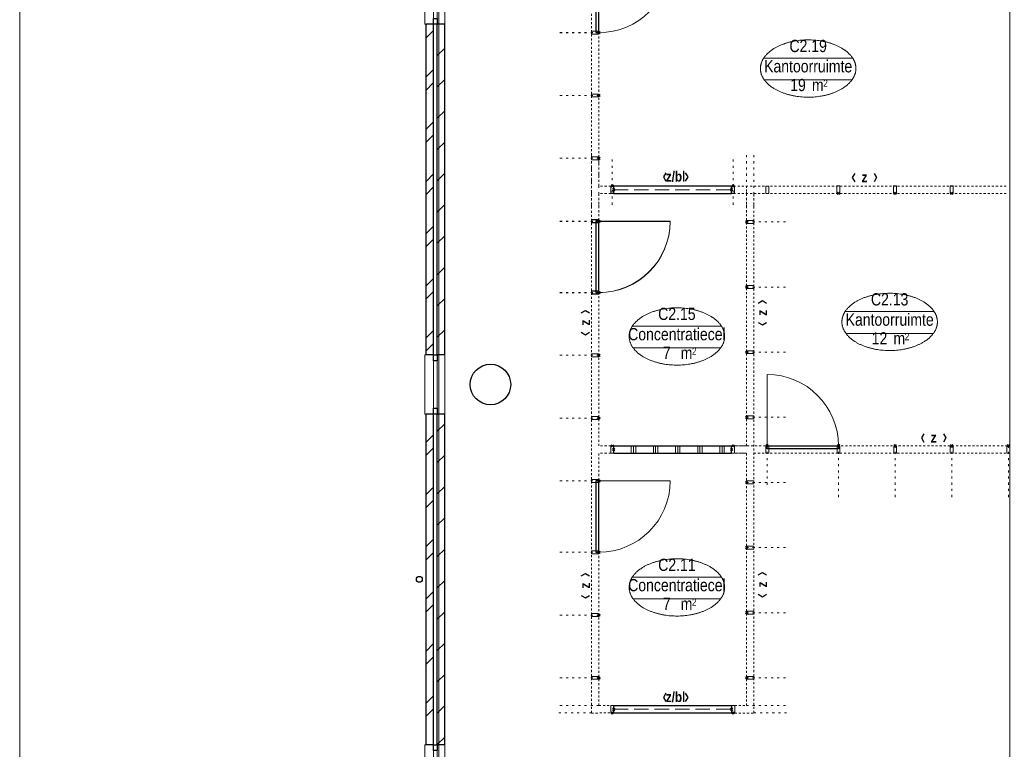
# Model space of a CAD drawing. Header units: millimetres. Extents: x -75976 to 232306, y 42824 to 140527.
# Tile 79 of 199: x 153002 to 166346, y 96248 to 106133. Entities that reach past the tile are written whole.
import ezdxf
from ezdxf.enums import TextEntityAlignment as Align

# ---------------------------------------------------------------- set-up
doc = ezdxf.new("R2010")
doc.units = ezdxf.units.MM
doc.header["$LTSCALE"] = 400
doc.header["$PDMODE"] = 3
doc.header["$PDSIZE"] = 15
for name, pattern in [('STYLE_02', [0.694427, 0.486069, -0.208359]), ('STYLE_05', [0.208282, 0.069427, -0.138855]), ('STYLE_06', [1.041641, 0.625, -0.208282, 0.069427, -0.138931]), ('STYLE_21', [0.138889, 0.069444, -0.069444])]:
    doc.linetypes.add(name, pattern=pattern)
for name, color, linetype, lineweight in [('Buitenkozijnen', 140, 'Continuous', 15), ('Interieur-deur', 43, 'Continuous', 9), ('Interieur-scheidingswand-horizontaal', 5, 'Continuous', 25), ('Interieur-systeemwand glas', 140, 'STYLE_21', 15), ('Kozijnmerken', 43, 'Continuous', 9), ('Lijn-stramien', 5, 'STYLE_06', 9), ('mat-baksteen', 5, 'Continuous', 25), ('mat-beton (ihwg)', 5, 'Continuous', 25), ('mat-kalkzandsteen', 5, 'Continuous', 25), ('None', 7, 'Continuous', 9), ('Ruimtenummers', 5, 'Continuous', 25)]:
    doc.layers.add(name, color=color, linetype=linetype, lineweight=lineweight)
doc.styles.add('Arial Narrow', font='ARIALN.TTF', dxfattribs={"height": 222.25})
doc.styles.add('Arial Narrow (bold)', font='ARIALNB.TTF', dxfattribs={"height": 172.861111})

# ---------------------------------------------------------------- blocks, each defined once
blk = doc.blocks.new('*U162')
at = {"layer": 'Interieur-systeemwand glas', "lineweight": 15}
for p, q in [((-8677.941, 17749), (-8838.941, 17749)), ((-8677.941, 17649), (-8838.941, 17649))]:
    blk.add_line(p, q, dxfattribs=at)
blk = doc.blocks.new('*U163')
at = {"layer": 'Interieur-systeemwand glas', "lineweight": 15}
for p, q in [((-8939, 10609), (-8939, 24789)), ((-8839, 17749), (-8839, 24689)), ((-8839, 14229), (-8839, 17649)), ((-8839, 10709), (-8839, 14129))]:
    blk.add_line(p, q, dxfattribs=at)
blk = doc.blocks.new('*U166')
at = {"layer": 'Interieur-systeemwand glas', "lineweight": 15}
for p, q in [((-6999, 10709), (-6839, 10709)), ((-6999, 10609), (-6739, 10609))]:
    blk.add_line(p, q, dxfattribs=at)
blk = doc.blocks.new('*U167')
at = {"layer": 'Interieur-systeemwand glas', "lineweight": 15}
for p, q in [((-3319, 17749), (-7000, 17749)), ((-3319, 17649), (-7000, 17649))]:
    blk.add_line(p, q, dxfattribs=at)
blk = doc.blocks.new('*U168')
at = {"layer": 'Interieur-systeemwand glas', "lineweight": 15}
for p, q in [((-6838.941, 14229), (-7039.941, 14229)), ((-6838.941, 14129), (-7039.941, 14129))]:
    blk.add_line(p, q, dxfattribs=at)
blk = doc.blocks.new('*U170')
at = {"layer": 'Interieur-deur', "color": 140, "linetype": 'Continuous', "lineweight": 15}
blk.add_line((-7875, 17270), (-8839, 17270), dxfattribs=at)
at = {"layer": 'Interieur-deur', "color": 92, "linetype": 'Continuous', "lineweight": 25}
blk.add_lwpolyline([(-8839, 16304), (-8839, 17270), (-8879, 17270), (-8879, 16304)], close=True, dxfattribs=at)
at = {"layer": 'Interieur-deur', "color": 140, "linetype": 'Continuous', "lineweight": 15}
blk.add_arc((-8839, 17270), 966, 270, 0, dxfattribs=at)
at = {"layer": 'Interieur-systeemwand glas', "color": 43, "linetype": 'Continuous', "lineweight": 9}
for points in [[(-8839, 17250), (-8839, 17290), (-8939, 17290), (-8939, 17250)], [(-8839, 16284), (-8839, 16324), (-8939, 16324), (-8939, 16284)]]:
    blk.add_lwpolyline(points, close=True, dxfattribs=at)
at = {"layer": 'Lijn-stramien', "color": 8, "linetype": 'STYLE_05', "lineweight": 5}
for p, q in [((-8839, 17270), (-9415, 17270)), ((-8839, 16304), (-9415, 16304))]:
    blk.add_line(p, q, dxfattribs=at)
at = {"layer": 'None', "linetype": 'Continuous', "lineweight": 5}
for p in [(-8839, 17270), (-8839, 16304)]:
    blk.add_point(p, dxfattribs=at)
blk = doc.blocks.new('*U173')
at = {"layer": 'Interieur-systeemwand glas', "color": 43, "linetype": 'Continuous', "lineweight": 9}
for points in [[(-8938.941, 18144.5), (-8838.941, 18144.5), (-8838.941, 18104.5), (-8938.941, 18104.5)], [(-8637.941, 17749), (-8637.941, 17649), (-8677.941, 17649), (-8677.941, 17749)], [(-8938.941, 17293.5), (-8838.941, 17293.5), (-8838.941, 17253.5), (-8938.941, 17253.5)]]:
    blk.add_lwpolyline(points, close=True, dxfattribs=at)
at = {"layer": 'Interieur-systeemwand glas', "color": 43, "linetype": 'Continuous', "lineweight": 15}
for p in [(-8838.941, 18124.5), (-8657.941, 17749), (-8838.941, 17273.5), (-8838.941, 17273.5)]:
    blk.add_point(p, dxfattribs=at)
at = {"layer": 'Lijn-stramien', "color": 8, "linetype": 'STYLE_05', "lineweight": 5}
for p, q in [((-8838.941, 18124.5), (-9414.941, 18124.5)), ((-8838.941, 17273.5), (-9414.941, 17273.5)), ((-8838.941, 17273.5), (-9414.941, 17273.5))]:
    blk.add_line(p, q, dxfattribs=at)
at = {"layer": 'None', "linetype": 'Continuous', "lineweight": 5}
blk.add_point((-8637.941, 17699), dxfattribs=at)
blk = doc.blocks.new('*U174')
at = {"layer": 'Interieur-deur', "color": 140, "linetype": 'Continuous', "lineweight": 15}
blk.add_line((-7875, 20793), (-8839, 20793), dxfattribs=at)
at = {"layer": 'Interieur-deur', "color": 92, "linetype": 'Continuous', "lineweight": 25}
blk.add_lwpolyline([(-8839, 19827), (-8839, 20793), (-8879, 20793), (-8879, 19827)], close=True, dxfattribs=at)
at = {"layer": 'Interieur-deur', "color": 140, "linetype": 'Continuous', "lineweight": 15}
blk.add_arc((-8839, 20793), 966, 270, 0, dxfattribs=at)
at = {"layer": 'Interieur-systeemwand glas', "color": 43, "linetype": 'Continuous', "lineweight": 9}
for points in [[(-8839, 20773), (-8839, 20813), (-8939, 20813), (-8939, 20773)], [(-8839, 19807), (-8839, 19847), (-8939, 19847), (-8939, 19807)]]:
    blk.add_lwpolyline(points, close=True, dxfattribs=at)
at = {"layer": 'Lijn-stramien', "color": 8, "linetype": 'STYLE_05', "lineweight": 5}
for p, q in [((-8839, 20793), (-9415, 20793)), ((-8839, 19827), (-9415, 19827))]:
    blk.add_line(p, q, dxfattribs=at)
at = {"layer": 'None', "linetype": 'Continuous', "lineweight": 5}
for p in [(-8839, 20793), (-8839, 19827)]:
    blk.add_point(p, dxfattribs=at)
blk = doc.blocks.new('*U176')
at = {"layer": 'Interieur-systeemwand glas', "color": 43, "linetype": 'Continuous', "lineweight": 9}
blk.add_lwpolyline([(-8938.941, 18995.5), (-8838.941, 18995.5), (-8838.941, 18955.5), (-8938.941, 18955.5)], close=True, dxfattribs=at)
at = {"layer": 'Interieur-systeemwand glas', "color": 43, "linetype": 'Continuous', "lineweight": 15}
for p in [(-8838.941, 18975.5), (-8838.941, 18124.5)]:
    blk.add_point(p, dxfattribs=at)
at = {"layer": 'Lijn-stramien', "color": 8, "linetype": 'STYLE_05', "lineweight": 5}
for p, q in [((-8838.941, 18975.5), (-9414.941, 18975.5)), ((-8838.941, 18124.5), (-9414.941, 18124.5))]:
    blk.add_line(p, q, dxfattribs=at)
blk = doc.blocks.new('*U178')
at = {"layer": 'Interieur-systeemwand glas', "color": 43, "linetype": 'Continuous', "lineweight": 9}
blk.add_lwpolyline([(-8938.941, 19846.5), (-8838.941, 19846.5), (-8838.941, 19806.5), (-8938.941, 19806.5)], close=True, dxfattribs=at)
at = {"layer": 'Interieur-systeemwand glas', "color": 43, "linetype": 'Continuous', "lineweight": 15}
for p in [(-8838.941, 19826.5), (-8838.941, 18975.5)]:
    blk.add_point(p, dxfattribs=at)
at = {"layer": 'Lijn-stramien', "color": 8, "linetype": 'STYLE_05', "lineweight": 5}
for p, q in [((-8838.941, 19826.5), (-9414.941, 19826.5)), ((-8838.941, 18975.5), (-9414.941, 18975.5))]:
    blk.add_line(p, q, dxfattribs=at)
blk = doc.blocks.new('*U179')
at = {"layer": 'Interieur-deur', "color": 140, "linetype": 'Continuous', "lineweight": 15}
blk.add_line((-7875, 17273), (-8839, 17273), dxfattribs=at)
at = {"layer": 'Interieur-deur', "color": 92, "linetype": 'Continuous', "lineweight": 25}
blk.add_lwpolyline([(-8839, 16307), (-8839, 17273), (-8879, 17273), (-8879, 16307)], close=True, dxfattribs=at)
at = {"layer": 'Interieur-deur', "color": 140, "linetype": 'Continuous', "lineweight": 15}
blk.add_arc((-8839, 17273), 966, 270, 0, dxfattribs=at)
at = {"layer": 'Interieur-systeemwand glas', "color": 43, "linetype": 'Continuous', "lineweight": 9}
for points in [[(-8839, 17253), (-8839, 17293), (-8939, 17293), (-8939, 17253)], [(-8839, 16287), (-8839, 16327), (-8939, 16327), (-8939, 16287)]]:
    blk.add_lwpolyline(points, close=True, dxfattribs=at)
at = {"layer": 'Lijn-stramien', "color": 8, "linetype": 'STYLE_05', "lineweight": 5}
for p, q in [((-8839, 17273), (-9415, 17273)), ((-8839, 16307), (-9415, 16307))]:
    blk.add_line(p, q, dxfattribs=at)
at = {"layer": 'None', "linetype": 'Continuous', "lineweight": 5}
for p in [(-8839, 17273), (-8839, 16307)]:
    blk.add_point(p, dxfattribs=at)
blk = doc.blocks.new('*U187')
at = {"layer": 'Interieur-systeemwand glas', "lineweight": 15}
for p, q in [((-8677.941, 14229), (-8838.941, 14229)), ((-8677.941, 14129), (-8838.941, 14129))]:
    blk.add_line(p, q, dxfattribs=at)
blk = doc.blocks.new('*U189')
at = {"layer": 'Interieur-systeemwand glas', "color": 43, "linetype": 'Continuous', "lineweight": 9}
for points in [[(-8938.941, 14624.5), (-8838.941, 14624.5), (-8838.941, 14584.5), (-8938.941, 14584.5)], [(-8637.941, 14229), (-8637.941, 14129), (-8677.941, 14129), (-8677.941, 14229)], [(-8938.941, 13773.5), (-8838.941, 13773.5), (-8838.941, 13733.5), (-8938.941, 13733.5)]]:
    blk.add_lwpolyline(points, close=True, dxfattribs=at)
at = {"layer": 'Interieur-systeemwand glas', "color": 43, "linetype": 'Continuous', "lineweight": 15}
for p in [(-8838.941, 14604.5), (-8657.941, 14229), (-8838.941, 13753.5), (-8838.941, 13753.5)]:
    blk.add_point(p, dxfattribs=at)
at = {"layer": 'Lijn-stramien', "color": 8, "linetype": 'STYLE_05', "lineweight": 5}
for p, q in [((-8838.941, 14604.5), (-9414.941, 14604.5)), ((-8838.941, 13753.5), (-9414.941, 13753.5)), ((-8838.941, 13753.5), (-9414.941, 13753.5))]:
    blk.add_line(p, q, dxfattribs=at)
at = {"layer": 'None', "linetype": 'Continuous', "lineweight": 5}
blk.add_point((-8637.941, 14179), dxfattribs=at)
blk = doc.blocks.new('*U191')
at = {"layer": 'Interieur-systeemwand glas', "color": 43, "linetype": 'Continuous', "lineweight": 9}
blk.add_lwpolyline([(-8938.941, 15475.5), (-8838.941, 15475.5), (-8838.941, 15435.5), (-8938.941, 15435.5)], close=True, dxfattribs=at)
at = {"layer": 'Interieur-systeemwand glas', "color": 43, "linetype": 'Continuous', "lineweight": 15}
for p in [(-8838.941, 15455.5), (-8838.941, 14604.5)]:
    blk.add_point(p, dxfattribs=at)
at = {"layer": 'Lijn-stramien', "color": 8, "linetype": 'STYLE_05', "lineweight": 5}
for p, q in [((-8838.941, 15455.5), (-9414.941, 15455.5)), ((-8838.941, 14604.5), (-9414.941, 14604.5))]:
    blk.add_line(p, q, dxfattribs=at)
blk = doc.blocks.new('*U193')
at = {"layer": 'Interieur-systeemwand glas', "color": 43, "linetype": 'Continuous', "lineweight": 9}
blk.add_lwpolyline([(-8938.941, 16326.5), (-8838.941, 16326.5), (-8838.941, 16286.5), (-8938.941, 16286.5)], close=True, dxfattribs=at)
at = {"layer": 'Interieur-systeemwand glas', "color": 43, "linetype": 'Continuous', "lineweight": 15}
for p in [(-8838.941, 16306.5), (-8838.941, 15455.5)]:
    blk.add_point(p, dxfattribs=at)
at = {"layer": 'Lijn-stramien', "color": 8, "linetype": 'STYLE_05', "lineweight": 5}
for p, q in [((-8838.941, 16306.5), (-9414.941, 16306.5)), ((-8838.941, 15455.5), (-9414.941, 15455.5))]:
    blk.add_line(p, q, dxfattribs=at)
blk = doc.blocks.new('*U194')
at = {"layer": 'Interieur-deur', "color": 140, "linetype": 'Continuous', "lineweight": 15}
blk.add_line((-7875, 13753), (-8839, 13753), dxfattribs=at)
at = {"layer": 'Interieur-deur', "color": 92, "linetype": 'Continuous', "lineweight": 25}
blk.add_lwpolyline([(-8839, 12787), (-8839, 13753), (-8879, 13753), (-8879, 12787)], close=True, dxfattribs=at)
at = {"layer": 'Interieur-deur', "color": 140, "linetype": 'Continuous', "lineweight": 15}
blk.add_arc((-8839, 13753), 966, 270, 0, dxfattribs=at)
at = {"layer": 'Interieur-systeemwand glas', "color": 43, "linetype": 'Continuous', "lineweight": 9}
for points in [[(-8839, 13733), (-8839, 13773), (-8939, 13773), (-8939, 13733)], [(-8839, 12767), (-8839, 12807), (-8939, 12807), (-8939, 12767)]]:
    blk.add_lwpolyline(points, close=True, dxfattribs=at)
at = {"layer": 'Lijn-stramien', "color": 8, "linetype": 'STYLE_05', "lineweight": 5}
for p, q in [((-8839, 13753), (-9415, 13753)), ((-8839, 12787), (-9415, 12787))]:
    blk.add_line(p, q, dxfattribs=at)
at = {"layer": 'None', "linetype": 'Continuous', "lineweight": 5}
for p in [(-8839, 13753), (-8839, 12787)]:
    blk.add_point(p, dxfattribs=at)
blk = doc.blocks.new('*U196')
at = {"layer": 'Interieur-systeemwand glas', "color": 43, "linetype": 'Continuous', "lineweight": 9}
blk.add_lwpolyline([(-8938.941, 11955.5), (-8838.941, 11955.5), (-8838.941, 11915.5), (-8938.941, 11915.5)], close=True, dxfattribs=at)
at = {"layer": 'Interieur-systeemwand glas', "color": 43, "linetype": 'Continuous', "lineweight": 15}
for p in [(-8838.941, 11935.5), (-8838.941, 11084.5)]:
    blk.add_point(p, dxfattribs=at)
at = {"layer": 'Lijn-stramien', "color": 8, "linetype": 'STYLE_05', "lineweight": 5}
for p, q in [((-8838.941, 11935.5), (-9414.941, 11935.5)), ((-8838.941, 11084.5), (-9414.941, 11084.5))]:
    blk.add_line(p, q, dxfattribs=at)
blk = doc.blocks.new('*U198')
at = {"layer": 'Interieur-systeemwand glas', "color": 43, "linetype": 'Continuous', "lineweight": 9}
blk.add_lwpolyline([(-8938.941, 12806.5), (-8838.941, 12806.5), (-8838.941, 12766.5), (-8938.941, 12766.5)], close=True, dxfattribs=at)
at = {"layer": 'Interieur-systeemwand glas', "color": 43, "linetype": 'Continuous', "lineweight": 15}
for p in [(-8838.941, 12786.5), (-8838.941, 11935.5)]:
    blk.add_point(p, dxfattribs=at)
at = {"layer": 'Lijn-stramien', "color": 8, "linetype": 'STYLE_05', "lineweight": 5}
for p, q in [((-8838.941, 12786.5), (-9414.941, 12786.5)), ((-8838.941, 11935.5), (-9414.941, 11935.5))]:
    blk.add_line(p, q, dxfattribs=at)
blk = doc.blocks.new('*U206')
at = {"layer": 'Interieur-systeemwand glas', "color": 43, "linetype": 'Continuous', "lineweight": 9}
for points in [[(-6838.941, 11105.5), (-6738.941, 11105.5), (-6738.941, 11065.5), (-6838.941, 11065.5)], [(-7038.941, 10609.5), (-7038.941, 10709.5), (-6998.941, 10709.5), (-6998.941, 10609.5)]]:
    blk.add_lwpolyline(points, close=True, dxfattribs=at)
at = {"layer": 'Interieur-systeemwand glas', "color": 43, "linetype": 'Continuous', "lineweight": 15}
for p in [(-6838.941, 11085.5), (-6838.941, 11085.5), (-7018.941, 10609.5)]:
    blk.add_point(p, dxfattribs=at)
at = {"layer": 'Lijn-stramien', "color": 8, "linetype": 'STYLE_05', "lineweight": 5}
for p, q in [((-6838.941, 11085.5), (-6282.941, 11085.5)), ((-6838.941, 10709.5), (-6282.941, 10709.5)), ((-6738.941, 10609.5), (-6282.941, 10609.5))]:
    blk.add_line(p, q, dxfattribs=at)
at = {"layer": 'None', "linetype": 'Continuous', "lineweight": 5}
blk.add_point((-7038.941, 10659.5), dxfattribs=at)
blk = doc.blocks.new('*U212')
at = {"layer": 'Interieur-systeemwand glas', "color": 43, "linetype": 'Continuous', "lineweight": 9}
blk.add_lwpolyline([(-6838.941, 11105.5), (-6738.941, 11105.5), (-6738.941, 11065.5), (-6838.941, 11065.5)], close=True, dxfattribs=at)
at = {"layer": 'Interieur-systeemwand glas', "color": 43, "linetype": 'Continuous', "lineweight": 15}
blk.add_point((-6838.941, 11085.5), dxfattribs=at)
blk.add_point((-6838.941, 11085.5), dxfattribs=at)
at = {"layer": 'Lijn-stramien', "color": 8, "linetype": 'STYLE_05', "lineweight": 5}
blk.add_line((-6838.941, 11085.5), (-6282.941, 11085.5), dxfattribs=at)
blk = doc.blocks.new('*U213')
at = {"layer": 'Interieur-systeemwand glas', "color": 43, "linetype": 'Continuous', "lineweight": 9}
blk.add_lwpolyline([(-6838.941, 11988), (-6738.941, 11988), (-6738.941, 11948), (-6838.941, 11948)], close=True, dxfattribs=at)
at = {"layer": 'Interieur-systeemwand glas', "color": 43, "linetype": 'Continuous', "lineweight": 15}
blk.add_point((-6838.941, 11968), dxfattribs=at)
blk.add_point((-6838.941, 11968), dxfattribs=at)
at = {"layer": 'Lijn-stramien', "color": 8, "linetype": 'STYLE_05', "lineweight": 5}
blk.add_line((-6838.941, 11968), (-6282.941, 11968), dxfattribs=at)
blk = doc.blocks.new('*U214')
at = {"layer": 'Interieur-systeemwand glas', "color": 43, "linetype": 'Continuous', "lineweight": 9}
blk.add_lwpolyline([(-6838.941, 12870.5), (-6738.941, 12870.5), (-6738.941, 12830.5), (-6838.941, 12830.5)], close=True, dxfattribs=at)
at = {"layer": 'Interieur-systeemwand glas', "color": 43, "linetype": 'Continuous', "lineweight": 15}
blk.add_point((-6838.941, 12850.5), dxfattribs=at)
blk.add_point((-6838.941, 12850.5), dxfattribs=at)
at = {"layer": 'Lijn-stramien', "color": 8, "linetype": 'STYLE_05', "lineweight": 5}
blk.add_line((-6838.941, 12850.5), (-6282.941, 12850.5), dxfattribs=at)
blk = doc.blocks.new('*U215')
at = {"layer": 'Interieur-systeemwand glas', "color": 43, "linetype": 'Continuous', "lineweight": 9}
blk.add_lwpolyline([(-6838.941, 13753), (-6738.941, 13753), (-6738.941, 13713), (-6838.941, 13713)], close=True, dxfattribs=at)
at = {"layer": 'Interieur-systeemwand glas', "color": 43, "linetype": 'Continuous', "lineweight": 15}
blk.add_point((-6838.941, 13733), dxfattribs=at)
blk.add_point((-6838.941, 13733), dxfattribs=at)
at = {"layer": 'Lijn-stramien', "color": 8, "linetype": 'STYLE_05', "lineweight": 5}
blk.add_line((-6838.941, 13733), (-6282.941, 13733), dxfattribs=at)
blk = doc.blocks.new('*U216')
at = {"layer": 'Interieur-systeemwand glas', "color": 43, "linetype": 'Continuous', "lineweight": 9}
blk.add_lwpolyline([(-6838.941, 14635.5), (-6738.941, 14635.5), (-6738.941, 14595.5), (-6838.941, 14595.5)], close=True, dxfattribs=at)
at = {"layer": 'Interieur-systeemwand glas', "color": 43, "linetype": 'Continuous', "lineweight": 15}
blk.add_point((-6838.941, 14615.5), dxfattribs=at)
blk.add_point((-6838.941, 14615.5), dxfattribs=at)
at = {"layer": 'Lijn-stramien', "color": 8, "linetype": 'STYLE_05', "lineweight": 5}
blk.add_line((-6838.941, 14615.5), (-6282.941, 14615.5), dxfattribs=at)
blk = doc.blocks.new('*U217')
at = {"layer": 'Interieur-systeemwand glas', "color": 43, "linetype": 'Continuous', "lineweight": 9}
blk.add_lwpolyline([(-6838.941, 15518), (-6738.941, 15518), (-6738.941, 15478), (-6838.941, 15478)], close=True, dxfattribs=at)
at = {"layer": 'Interieur-systeemwand glas', "color": 43, "linetype": 'Continuous', "lineweight": 15}
blk.add_point((-6838.941, 15498), dxfattribs=at)
blk.add_point((-6838.941, 15498), dxfattribs=at)
at = {"layer": 'Lijn-stramien', "color": 8, "linetype": 'STYLE_05', "lineweight": 5}
blk.add_line((-6838.941, 15498), (-6282.941, 15498), dxfattribs=at)
blk = doc.blocks.new('*U218')
at = {"layer": 'Interieur-systeemwand glas', "color": 43, "linetype": 'Continuous', "lineweight": 9}
blk.add_lwpolyline([(-6838.941, 16400.5), (-6738.941, 16400.5), (-6738.941, 16360.5), (-6838.941, 16360.5)], close=True, dxfattribs=at)
at = {"layer": 'Interieur-systeemwand glas', "color": 43, "linetype": 'Continuous', "lineweight": 15}
blk.add_point((-6838.941, 16380.5), dxfattribs=at)
blk.add_point((-6838.941, 16380.5), dxfattribs=at)
at = {"layer": 'Lijn-stramien', "color": 8, "linetype": 'STYLE_05', "lineweight": 5}
blk.add_line((-6838.941, 16380.5), (-6282.941, 16380.5), dxfattribs=at)
blk = doc.blocks.new('*U219')
at = {"layer": 'Interieur-systeemwand glas', "color": 43, "linetype": 'Continuous', "lineweight": 9}
blk.add_lwpolyline([(-6838.941, 17283), (-6738.941, 17283), (-6738.941, 17243), (-6838.941, 17243)], close=True, dxfattribs=at)
at = {"layer": 'Interieur-systeemwand glas', "color": 43, "linetype": 'Continuous', "lineweight": 15}
blk.add_point((-6838.941, 17263), dxfattribs=at)
blk.add_point((-6838.941, 17263), dxfattribs=at)
at = {"layer": 'Lijn-stramien', "color": 8, "linetype": 'STYLE_05', "lineweight": 5}
blk.add_line((-6838.941, 17263), (-6282.941, 17263), dxfattribs=at)
blk = doc.blocks.new('*X239')
at = {"layer": 'None', "lineweight": 9}
for p, q in [((-8400, 14130), (-8400, 14230)), ((-8370, 14130), (-8370, 14230)), ((-8340, 14130), (-8340, 14230)), ((-8100, 14130), (-8100, 14230)), ((-8070, 14130), (-8070, 14230)), ((-8040, 14130), (-8040, 14230)), ((-7800, 14130), (-7800, 14230)), ((-7770, 14130), (-7770, 14230)), ((-7740, 14130), (-7740, 14230)), ((-7500, 14130), (-7500, 14230)), ((-7470, 14130), (-7470, 14230)), ((-7440, 14130), (-7440, 14230)), ((-7200, 14130), (-7200, 14230)), ((-7170, 14130), (-7170, 14230)), ((-7140, 14130), (-7140, 14230))]:
    blk.add_line(p, q, dxfattribs=at)
blk = doc.blocks.new('*U240')
at = {"layer": 'Interieur-scheidingswand-horizontaal', "lineweight": 25}
for p, q in [((-8637.941, 14230), (-7039.941, 14230)), ((-8637.941, 14130), (-8637.941, 14230)), ((-7039.941, 14130), (-7039.941, 14230)), ((-8637.941, 14130), (-7039.941, 14130))]:
    blk.add_line(p, q, dxfattribs=at)
at = {"layer": 'Interieur-scheidingswand-horizontaal'}
blk.add_blockref('*X239', (0, 0), dxfattribs=at)
blk = doc.blocks.new('*U262')
at = {"layer": 'Interieur-scheidingswand-horizontaal', "lineweight": 25}
for p, q in [((-8637.941, 17749.5), (-7039.941, 17749.5)), ((-8637.941, 17649.5), (-8637.941, 17749.5)), ((-7039.941, 17649.5), (-7039.941, 17749.5)), ((-8637.941, 17649.5), (-7039.941, 17649.5))]:
    blk.add_line(p, q, dxfattribs=at)
at = {"layer": 'Interieur-scheidingswand-horizontaal', "linetype": 'STYLE_02', "lineweight": 9}
blk.add_line((-8637.941, 17699.5), (-7039.941, 17699.5), dxfattribs=at)
blk = doc.blocks.new('*U266')
at = {"layer": 'Interieur-systeemwand glas', "color": 43, "linetype": 'Continuous', "lineweight": 9}
blk.add_lwpolyline([(-4077, 17650), (-4077, 17750), (-4037, 17750), (-4037, 17650)], close=True, dxfattribs=at)
at = {"layer": 'Interieur-systeemwand glas', "color": 43, "linetype": 'Continuous', "lineweight": 15}
blk.add_point((-4057, 17650), dxfattribs=at)
blk = doc.blocks.new('*U267')
at = {"layer": 'Interieur-systeemwand glas', "color": 43, "linetype": 'Continuous', "lineweight": 9}
blk.add_lwpolyline([(-4845, 17650), (-4845, 17750), (-4805, 17750), (-4805, 17650)], close=True, dxfattribs=at)
at = {"layer": 'Interieur-systeemwand glas', "color": 43, "linetype": 'Continuous', "lineweight": 15}
blk.add_point((-4825, 17650), dxfattribs=at)
blk = doc.blocks.new('*U268')
at = {"layer": 'Interieur-systeemwand glas', "color": 43, "linetype": 'Continuous', "lineweight": 9}
blk.add_lwpolyline([(-5613, 17650), (-5613, 17750), (-5573, 17750), (-5573, 17650)], close=True, dxfattribs=at)
at = {"layer": 'Interieur-systeemwand glas', "color": 43, "linetype": 'Continuous', "lineweight": 15}
blk.add_point((-5593, 17650), dxfattribs=at)
blk = doc.blocks.new('*U271')
at = {"layer": 'Interieur-systeemwand glas', "lineweight": 15}
for p, q in [((-6838.941, 14229), (-6838.941, 17749.5)), ((-6738.941, 10609), (-6738.941, 17649.5)), ((-6838.941, 10709), (-6838.941, 14129))]:
    blk.add_line(p, q, dxfattribs=at)
blk = doc.blocks.new('*U274')
at = {"layer": 'Lijn-stramien', "color": 8, "linetype": 'STYLE_05', "lineweight": 5}
for p, q in [((-8938.941, 18167), (-8938.941, 17452)), ((-8838.941, 18167), (-8838.941, 17352)), ((-8658.941, 18107), (-8658.941, 17451.5))]:
    blk.add_line(p, q, dxfattribs=at)
blk = doc.blocks.new('*U277')
at = {"layer": 'Lijn-stramien', "color": 8, "linetype": 'STYLE_05', "lineweight": 5}
for p, q in [((-6838.941, 18167), (-6838.941, 17352)), ((-6738.941, 18167), (-6738.941, 17452)), ((-7018.941, 18107), (-7018.941, 17451.5))]:
    blk.add_line(p, q, dxfattribs=at)
blk = doc.blocks.new('*U281')
at = {"layer": 'Interieur-systeemwand glas', "color": 43, "linetype": 'Continuous', "lineweight": 9}
blk.add_lwpolyline([(-6577.941, 17749), (-6537.941, 17749), (-6537.941, 17649), (-6577.941, 17649)], close=True, dxfattribs=at)
blk = doc.blocks.new('*U282')
at = {"layer": 'Interieur-deur', "color": 140, "linetype": 'Continuous', "lineweight": 15}
blk.add_line((-6558, 15194), (-6558, 14230), dxfattribs=at)
at = {"layer": 'Interieur-deur', "color": 92, "linetype": 'Continuous', "lineweight": 25}
blk.add_lwpolyline([(-6558, 14230), (-5592, 14230), (-5592, 14190), (-6558, 14190)], close=True, dxfattribs=at)
at = {"layer": 'Interieur-deur', "color": 140, "linetype": 'Continuous', "lineweight": 15}
blk.add_arc((-6558, 14230), 966, 0, 90, dxfattribs=at)
at = {"layer": 'Interieur-systeemwand glas', "color": 43, "linetype": 'Continuous', "lineweight": 9}
for points in [[(-6578, 14230), (-6538, 14230), (-6538, 14130), (-6578, 14130)], [(-5612, 14230), (-5572, 14230), (-5572, 14130), (-5612, 14130)]]:
    blk.add_lwpolyline(points, close=True, dxfattribs=at)
at = {"layer": 'Lijn-stramien', "color": 8, "linetype": 'STYLE_05', "lineweight": 5}
for p, q in [((-6558, 14230), (-6558, 13654)), ((-5592, 14230), (-5592, 13654))]:
    blk.add_line(p, q, dxfattribs=at)
at = {"layer": 'None', "linetype": 'Continuous', "lineweight": 5}
for p in [(-6558, 14230), (-5592, 14230)]:
    blk.add_point(p, dxfattribs=at)
blk = doc.blocks.new('*U284')
at = {"layer": 'Interieur-systeemwand glas', "color": 43, "linetype": 'Continuous', "lineweight": 9}
blk.add_lwpolyline([(-4844, 14230), (-4844, 14130), (-4804, 14130), (-4804, 14230)], close=True, dxfattribs=at)
at = {"layer": 'Interieur-systeemwand glas', "color": 43, "linetype": 'Continuous', "lineweight": 15}
for p in [(-5591, 14230), (-4824, 14230), (-4824, 14230)]:
    blk.add_point(p, dxfattribs=at)
at = {"layer": 'Lijn-stramien', "color": 8, "linetype": 'STYLE_05', "lineweight": 5}
for p, q in [((-5591, 14230), (-5591, 13535)), ((-4824, 14230), (-4824, 13535))]:
    blk.add_line(p, q, dxfattribs=at)
blk = doc.blocks.new('*U288')
at = {"layer": 'Interieur-systeemwand glas', "color": 43, "linetype": 'Continuous', "lineweight": 9}
blk.add_lwpolyline([(-4077, 14230), (-4077, 14130), (-4037, 14130), (-4037, 14230)], close=True, dxfattribs=at)
at = {"layer": 'Interieur-systeemwand glas', "color": 43, "linetype": 'Continuous', "lineweight": 15}
for p in [(-4824, 14230), (-4057, 14230), (-4057, 14230)]:
    blk.add_point(p, dxfattribs=at)
at = {"layer": 'Lijn-stramien', "color": 8, "linetype": 'STYLE_05', "lineweight": 5}
for p, q in [((-4824, 14230), (-4824, 13535)), ((-4057, 14230), (-4057, 13535))]:
    blk.add_line(p, q, dxfattribs=at)
blk = doc.blocks.new('*U290')
at = {"layer": 'Interieur-systeemwand glas', "color": 43, "linetype": 'Continuous', "lineweight": 9}
blk.add_lwpolyline([(-3310, 14230), (-3310, 14130), (-3270, 14130), (-3270, 14230)], close=True, dxfattribs=at)
at = {"layer": 'Interieur-systeemwand glas', "color": 43, "linetype": 'Continuous', "lineweight": 15}
for p in [(-4057, 14230), (-3290, 14230), (-3290, 14230)]:
    blk.add_point(p, dxfattribs=at)
at = {"layer": 'Lijn-stramien', "color": 8, "linetype": 'STYLE_05', "lineweight": 5}
for p, q in [((-4057, 14230), (-4057, 13535)), ((-3290, 14230), (-3290, 13535))]:
    blk.add_line(p, q, dxfattribs=at)
blk = doc.blocks.new('*U291')
at = {"layer": 'Interieur-systeemwand glas', "lineweight": 15}
for p, q in [((-6999, 14230), (-3269, 14230)), ((-6999, 14130), (-6839, 14130)), ((-6739, 14130), (-3269, 14130))]:
    blk.add_line(p, q, dxfattribs=at)
at = {"layer": 'None', "color": 7}
for name in ['*U284', '*U288', '*U290']:
    blk.add_blockref(name, (0, 0), dxfattribs=at)
blk = doc.blocks.new('*U292')
at = {"layer": 'Interieur-systeemwand glas', "lineweight": 15}
for p, q in [((-8839, 10709), (-8679, 10709)), ((-8939, 10609), (-8679, 10610))]:
    blk.add_line(p, q, dxfattribs=at)
blk = doc.blocks.new('*U293')
at = {"layer": 'Interieur-scheidingswand-horizontaal', "lineweight": 25}
for p, q in [((-8638.941, 10709.5), (-7038.941, 10709.5)), ((-8638.941, 10609.5), (-8638.941, 10709.5)), ((-7038.941, 10609.5), (-7038.941, 10709.5)), ((-8638.941, 10609.5), (-7038.941, 10609.5))]:
    blk.add_line(p, q, dxfattribs=at)
at = {"layer": 'Interieur-scheidingswand-horizontaal', "linetype": 'STYLE_02', "lineweight": 9}
blk.add_line((-8638.941, 10659.5), (-7038.941, 10659.5), dxfattribs=at)
blk = doc.blocks.new('*U296')
at = {"layer": 'Interieur-systeemwand glas', "color": 43, "linetype": 'Continuous', "lineweight": 9}
for points in [[(-8938.941, 11105.5), (-8838.941, 11105.5), (-8838.941, 11065.5), (-8938.941, 11065.5)], [(-8638.941, 10609.5), (-8638.941, 10709.5), (-8678.941, 10709.5), (-8678.941, 10609.5)]]:
    blk.add_lwpolyline(points, close=True, dxfattribs=at)
at = {"layer": 'Interieur-systeemwand glas', "color": 43, "linetype": 'Continuous', "lineweight": 15}
for p in [(-8838.941, 11085.5), (-8838.941, 11085.5), (-8658.941, 10609.5)]:
    blk.add_point(p, dxfattribs=at)
at = {"layer": 'Lijn-stramien', "color": 8, "linetype": 'STYLE_05', "lineweight": 5}
for p, q in [((-8838.941, 11085.5), (-9394.941, 11085.5)), ((-8838.941, 10709.5), (-9394.941, 10709.5)), ((-8938.941, 10609.5), (-9394.941, 10609.5))]:
    blk.add_line(p, q, dxfattribs=at)
at = {"layer": 'None', "linetype": 'Continuous', "lineweight": 5}
blk.add_point((-8638.941, 10659.5), dxfattribs=at)
blk = doc.blocks.new('*U297')
at = {"layer": 'Interieur-systeemwand glas', "color": 43, "linetype": 'Continuous', "lineweight": 9}
blk.add_lwpolyline([(-7039.941, 14229), (-7039.941, 14129), (-6999.941, 14129), (-6999.941, 14229)], close=True, dxfattribs=at)
at = {"layer": 'Interieur-systeemwand glas', "color": 43, "linetype": 'Continuous', "lineweight": 15}
blk.add_point((-7019.941, 14229), dxfattribs=at)
at = {"layer": 'None', "linetype": 'Continuous', "lineweight": 5}
blk.add_point((-7039.941, 14179), dxfattribs=at)
blk = doc.blocks.new('*U298')
at = {"layer": 'Interieur-systeemwand glas', "color": 43, "linetype": 'Continuous', "lineweight": 9}
blk.add_lwpolyline([(-7040, 17749), (-7040, 17649), (-7000, 17649), (-7000, 17749)], close=True, dxfattribs=at)
at = {"layer": 'Interieur-systeemwand glas', "color": 43, "linetype": 'Continuous', "lineweight": 15}
blk.add_point((-7020, 17749), dxfattribs=at)
at = {"layer": 'None', "linetype": 'Continuous', "lineweight": 5}
blk.add_point((-7040, 17699), dxfattribs=at)
at = {"layer": 'Interieur-scheidingswand-horizontaal', "color": 7}
for name in ['*U174', '*U178', '*U176', '*U179', '*U193', '*U191', '*U194', '*U198', '*U196']:
    blk.add_blockref(name, (0, 0), dxfattribs=at)
at = {"layer": 'Interieur-scheidingswand-horizontaal'}
for name in ['*U262', '*U240', '*U293']:
    blk.add_blockref(name, (0, 0), dxfattribs=at)
at = {"layer": 'Interieur-systeemwand glas'}
for name in ['*U163', '*U162', '*U167', '*U271', '*U187', '*U168', '*U292', '*U166']:
    blk.add_blockref(name, (0, 0), dxfattribs=at)
at = {"layer": 'Interieur-systeemwand glas', "color": 7}
for name in ['*U170', '*U282']:
    blk.add_blockref(name, (0, 0), dxfattribs=at)
at = {"layer": 'None', "color": 7}
for name in ['*U274', '*U277', '*U173', '*U281', '*U268', '*U267', '*U266', '*U219', '*U218', '*U217', '*U189', '*U216', '*U297', '*U291', '*U215', '*U214', '*U213', '*U296', '*U206', '*U212']:
    blk.add_blockref(name, (0, 0), dxfattribs=at)
blk = doc.blocks.new('Kolom O 550')
at = {"layer": 'mat-beton (ihwg)', "lineweight": 25}
blk.add_circle((0, 0), 275, dxfattribs=at)
blk = doc.blocks.new('Gevelpui best 800')
at = {"layer": 'Buitenkozijnen', "color": 43, "linetype": 'Continuous', "lineweight": 9}
blk.add_lwpolyline([(-400, 270), (400, 270), (400, 0), (-400, 0)], close=True, dxfattribs=at)
at = {"layer": 'Buitenkozijnen', "color": 140, "linetype": 'Continuous', "lineweight": 15}
blk.add_lwpolyline([(-400, 150), (400, 150), (400, 100), (-400, 100)], close=True, dxfattribs=at)
at = {"layer": 'Buitenkozijnen', "color": 92, "linetype": 'Continuous', "lineweight": 25}
for points in [[(-400, 150), (-320, 150), (-320, 100), (-400, 100)], [(320, 150), (400, 150), (400, 100), (320, 100)]]:
    blk.add_lwpolyline(points, close=True, dxfattribs=at)
blk = doc.blocks.new('*X1006')
at = {"layer": 'None', "lineweight": 9}
for p, q in [((-11029, 19518), (-10929, 19618)), ((-11029, 19094), (-10929, 19194)), ((-11029, 18670), (-10929, 18770)), ((-11029, 18245), (-10929, 18345)), ((-11029, 17821), (-10929, 17921)), ((-11029, 17397), (-10929, 17497)), ((-11029, 16973), (-10929, 17073)), ((-11029, 16548), (-10929, 16648)), ((-11029, 16124), (-10929, 16224)), ((-11029, 15700), (-10929, 15800))]:
    blk.add_line(p, q, dxfattribs=at)
blk = doc.blocks.new('*X1007')
at = {"layer": 'None', "lineweight": 9}
for p, q in [((-11179, 19934), (-11173, 19940)), ((-11179, 19757), (-11079, 19857)), ((-11179, 19227), (-11079, 19327)), ((-11179, 19050), (-11079, 19150)), ((-11179, 18520), (-11079, 18620)), ((-11179, 18343), (-11079, 18443)), ((-11179, 17812), (-11079, 17912)), ((-11179, 17636), (-11079, 17736)), ((-11179, 17105), (-11079, 17205)), ((-11179, 16929), (-11079, 17029)), ((-11179, 16398), (-11079, 16498)), ((-11179, 16222), (-11079, 16322)), ((-11179, 15691), (-11079, 15791)), ((-11179, 15515), (-11079, 15615))]:
    blk.add_line(p, q, dxfattribs=at)
blk = doc.blocks.new('*X1008')
at = {"layer": 'None', "lineweight": 9}
for p, q in [((-11029, 14427), (-10929, 14527)), ((-11029, 14003), (-10929, 14103)), ((-11029, 13578), (-10929, 13678)), ((-11029, 13154), (-10929, 13254)), ((-11029, 12730), (-10929, 12830)), ((-11029, 12306), (-10929, 12406)), ((-11029, 11881), (-10929, 11981)), ((-11029, 11457), (-10929, 11557)), ((-11029, 11033), (-10929, 11133)), ((-11029, 10609), (-10929, 10709)), ((-11029, 10184), (-10929, 10284))]:
    blk.add_line(p, q, dxfattribs=at)
blk = doc.blocks.new('*X1009')
at = {"layer": 'None', "lineweight": 9}
for p, q in [((-11179, 14277), (-11079, 14377)), ((-11179, 14101), (-11079, 14201)), ((-11179, 13570), (-11079, 13670)), ((-11179, 13393), (-11079, 13493)), ((-11179, 12863), (-11079, 12963)), ((-11179, 12686), (-11079, 12786)), ((-11179, 12156), (-11079, 12256)), ((-11179, 11979), (-11079, 12079)), ((-11179, 11449), (-11079, 11549)), ((-11179, 11272), (-11079, 11372)), ((-11179, 10741), (-11079, 10841)), ((-11179, 10565), (-11079, 10665))]:
    blk.add_line(p, q, dxfattribs=at)
blk = doc.blocks.new('HWA')
at = {"layer": 'None', "color": 92, "linetype": 'Continuous', "lineweight": 25}
blk.add_circle((0, -74), 40, dxfattribs=at)
blk = doc.blocks.new('Ruimtenummer UV 50')
at = {"layer": 'Ruimtenummers', "color": 8, "lineweight": 5}
for p, q in [((602, 157), (-602, 157)), ((595, -137), (-595, -137))]:
    blk.add_line(p, q, dxfattribs=at)
blk.add_open_spline([(-323, 354), (-173, 406), (173, 406), (323, 354), (473, 302), (560, 212), (647, 122), (647, 18), (647, -86), (560, -176), (473, -266), (323, -318), (173, -370), (-173, -370), (-323, -318), (-474, -266), (-560, -176), (-647, -86), (-647, 18), (-647, 122), (-560, 212), (-474, 302), (-323, 354)], degree=2, knots=[0, 0, 0, 0.09962, 0.19924, 0.19924, 0.283607, 0.283607, 0.349619, 0.349619, 0.415638, 0.415638, 0.5, 0.5, 0.59962, 0.69924, 0.69924, 0.783607, 0.783607, 0.849619, 0.849619, 0.915638, 0.915638, 1, 1, 1], dxfattribs=at)
at = {"layer": 'Ruimtenummers', "attachment_point": 2, "style": 'Arial Narrow'}
for s, insert, char_height in [(' 2', (220, -133), 96.8), (' m', (104, -122), 165.9)]:
    blk.add_mtext(s, dxfattribs=dict(at, insert=insert, char_height=char_height))
at = {"layer": 'Ruimtenummers', "style": 'Arial Narrow'}
for tag, p in [('Nummer', (0, 407)), ('Naam', (0, 132)), ('Oppervlak', (-138, -122))]:
    blk.add_attdef(tag, text='', height=166, dxfattribs=at).set_placement(p, align=Align.TOP_CENTER)
blk = doc.blocks.new('Kozijnmerk 50')
at = {"layer": 'Kozijnmerken', "color": 92, "linetype": 'Continuous', "lineweight": 25}
for points in [[(-132, 51), (-165, -6), (-132, -62)], [(132, 51), (165, -6), (132, -62)]]:
    blk.add_lwpolyline(points, dxfattribs=at)
at = {"layer": 'None', "color": 43, "style": 'Arial Narrow (bold)'}
blk.add_attdef('merk', text='', height=138, dxfattribs=at).set_placement((0, 0), align=Align.MIDDLE_CENTER)

msp = doc.modelspace()

# ---------------------------------------------------------------- linework, layer by layer
at = {"linetype": 'Continuous', "lineweight": 0, "flags": 128}
msp.add_lwpolyline([(166421.85564, 121055.0182), (158681.89627, 121055.0182), (158681.89627, 94400.0182), (153551.85564, 94400.0182), (153551.85564, 89034.0182), (166421.85564, 89034.0182), (166421.85564, 121055.0182)], dxfattribs=at)
at = {"layer": 'mat-baksteen', "lineweight": 25}
for p, q in [((158611.89627, 106070.0182), (158511.89627, 106070.0182)), ((158511.89627, 101590.0182), (158511.89627, 106070.0182)), ((158611.89627, 101590.0182), (158611.89627, 106070.0182)), ((158611.89627, 101590.0182), (158511.89627, 101590.0182)), ((158611.89627, 100790.0182), (158511.89627, 100790.0182)), ((158511.89627, 96310.0182), (158511.89627, 100790.0182)), ((158611.89627, 96310.0182), (158611.89627, 100790.0182)), ((158611.89627, 96310.0182), (158511.89627, 96310.0182))]:
    msp.add_line(p, q, dxfattribs=at)
at = {"layer": 'mat-kalkzandsteen', "lineweight": 25}
for p, q in [((158761.89627, 106070.0182), (158661.89627, 106070.0182)), ((158661.89627, 101590.0182), (158661.89627, 106070.0182)), ((158761.89627, 101590.0182), (158761.89627, 106070.0182)), ((158761.89627, 101590.0182), (158661.89627, 101590.0182)), ((158761.89627, 100790.0182), (158661.89627, 100790.0182)), ((158661.89627, 96310.0182), (158661.89627, 100790.0182)), ((158761.89627, 96310.0182), (158761.89627, 100790.0182)), ((158761.89627, 96310.0182), (158661.89627, 96310.0182))]:
    msp.add_line(p, q, dxfattribs=at)
at = {"layer": 'None', "color": 43, "linetype": 'Continuous', "lineweight": 9}
msp.add_line((153001.85564, 119000.0182), (153001.85564, 94810.0182), dxfattribs=at)

# ---------------------------------------------------------------- block references
at = {"layer": 'Buitenkozijnen', "color": 7, "rotation": 90}
for p in [(158761.89627, 106470.0182), (158761.89627, 101190.0182), (158761.89627, 95910.0182)]:
    msp.add_blockref('Gevelpui best 800', p, dxfattribs=at)
at = {"layer": 'Interieur-systeemwand glas', "color": 7}
msp.add_blockref('*U298', (169690.79627, 86130.0182), dxfattribs=at)
at = {"layer": 'Kozijnmerken', "color": 7}
for p, values in [((161890.79627, 104008.69398), {'merk': 'z/bl'}), ((164450.9389, 103999.13541), {'merk': 'z'}), ((165387.85564, 100472.65187), {'merk': 'z'}), ((161890.79627, 96957.60546), {'merk': 'z/bl'})]:
    msp.add_blockref('Kozijnmerk 50', p, dxfattribs=at).add_auto_attribs(values)
at = {"layer": 'Kozijnmerken', "color": 7, "rotation": 90}
for p in [(163062.97584, 102161.31856), (160662.85564, 102029.08844), (160662.85564, 98465.0182), (163062.97584, 98480.0182)]:
    msp.add_blockref('Kozijnmerk 50', p, dxfattribs=at).add_auto_attribs({'merk': 'z'})
at = {"layer": 'mat-baksteen'}
for name in ['*X1007', '*X1009']:
    msp.add_blockref(name, (169690.79627, 86130.0182), dxfattribs=at)
at = {"layer": 'mat-beton (ihwg)', "color": 7}
msp.add_blockref('Kolom O 550', (159381.85564, 101190.0182), dxfattribs=at)
at = {"layer": 'mat-kalkzandsteen'}
for name in ['*X1006', '*X1008']:
    msp.add_blockref(name, (169690.79627, 86130.0182), dxfattribs=at)
at = {"layer": 'None', "color": 7, "rotation": 270}
msp.add_blockref('HWA', (158491.89627, 98550.0182), dxfattribs=at)
at = {"layer": 'Ruimtenummers'}
for p, values in [((163687.88403, 105452.85195), {'Nummer': 'C2.19', 'Naam': 'Kantoorruimte', 'Oppervlak': '19'}), ((164792.18403, 102020.0182), {'Nummer': 'C2.13', 'Naam': 'Kantoorruimte', 'Oppervlak': '12'}), ((161908.70622, 101822.89475), {'Nummer': 'C2.15', 'Naam': 'Concentratiecel', 'Oppervlak': '7'}), ((161908.70622, 98422.89475), {'Nummer': 'C2.11', 'Naam': 'Concentratiecel', 'Oppervlak': '7'})]:
    msp.add_blockref('Ruimtenummer UV 50', p, dxfattribs=at).add_auto_attribs(values)

doc.saveas('drawing.dxf')
